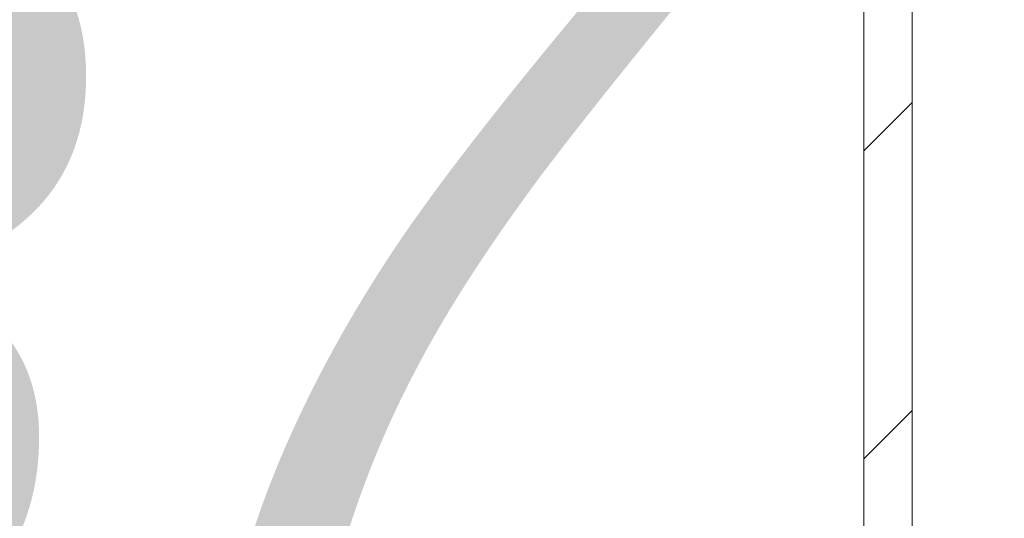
# Model space of a CAD drawing. Header units: millimetres. Extents: x 204754 to 495640, y -178579 to -98814.
# Tile 16 of 179: x 220158 to 220565, y -133990 to -133784. Entities that reach past the tile are written whole.
import ezdxf
from ezdxf.lldxf.tags import DXFTag

# ---------------------------------------------------------------- set-up
doc = ezdxf.new("R2010")
doc.units = ezdxf.units.MM
doc.header["$MEASUREMENT"] = 0
doc.layers.get('0').update_dxf_attribs({"color": 252, "lineweight": 5})
doc.layers.add('IS_Text_Konstrukcji', color=7, linetype='Continuous')
doc.layers.add('Nowe_220-A Ściany', color=252, linetype='Continuous', lineweight=5)
doc.layers.add('Nowe_220-A Ściany_Nr_pióra__87', color=252, linetype='Continuous', lineweight=5)
tags = doc.linetypes.add('SOLID', pattern=[10, 10, 0]).pattern_tags.tags
tags[6:7] = [DXFTag(74, 4), DXFTag(75, 0), DXFTag(340, '0'), DXFTag(46, 0.0), DXFTag(50, 0.0), DXFTag(44, 0.0), DXFTag(45, 0.0)]
tags[4:5] = [DXFTag(74, 4), DXFTag(75, 0), DXFTag(340, '0'), DXFTag(46, 0.0), DXFTag(50, 0.0), DXFTag(44, 0.0), DXFTag(45, 0.0)]

# ---------------------------------------------------------------- blocks, each defined once
blk = doc.blocks.new('podkład 20251118')
at = {"layer": 'Nowe_220-A Ściany', "color": 252, "linetype": 'Continuous', "lineweight": 5}
for p, q in [((220507.11, -133838.23), (220527.11, -133818.23)), ((220507.11, -133965.51), (220527.11, -133945.51))]:
    blk.add_line(p, q, dxfattribs=at)
at = {"layer": 'Nowe_220-A Ściany_Nr_pióra__87', "color": 252, "linetype": 'Continuous', "lineweight": 5}
for p, q in [((220507.11, -133178.45), (220507.11, -134138.45)), ((220527.11, -134118.45), (220527.11, -133178.45))]:
    blk.add_line(p, q, dxfattribs=at)

msp = doc.modelspace()

# ---------------------------------------------------------------- block references
msp.add_blockref('podkład 20251118', (0, 0))

# ---------------------------------------------------------------- texts
at = {"layer": 'IS_Text_Konstrukcji', "linetype": 'SOLID', "ltscale": 10, "insert": (219588, -133736.4), "char_height": 309.6, "attachment_point": 2}
msp.add_mtext('\\fArial|b0|i1;Φwym: 337 W', dxfattribs=at)

doc.saveas('drawing.dxf')
